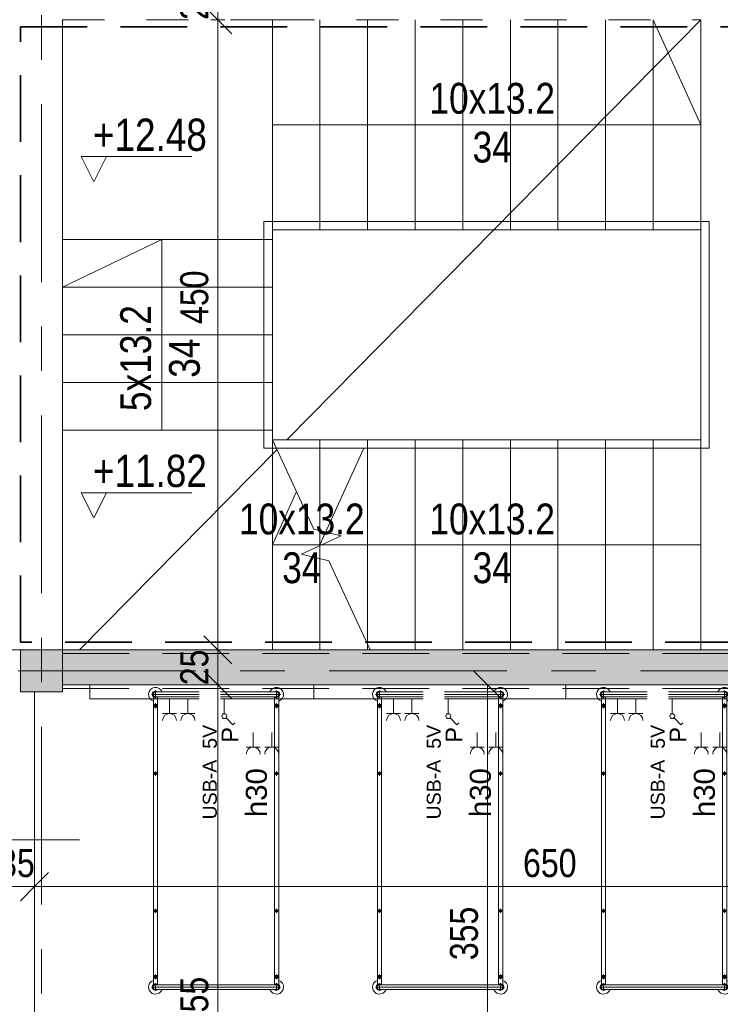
# Model space of a CAD drawing. Header units: centimetres. Extents: x -1631 to 21770, y -8842 to 3590.
# Tile 12 of 133: x -1228 to -728, y 1130 to 1833. Entities that reach past the tile are written whole.
import ezdxf

# ---------------------------------------------------------------- set-up
doc = ezdxf.new("R2010")
doc.units = ezdxf.units.CM
for name, pattern in [('Dash', [60, 30, -30]), ('Hidden', [71.4375, 47.625, -23.8125]), ('Oś', [222.25, 127, -31.75, 31.75, -31.75]), ('Ukryte', [71.438, 47.625, -23.813])]:
    doc.linetypes.add(name, pattern=pattern)
for name, color, linetype, lineweight in [('A-ANNO-DIMS', 211, 'Continuous', 13), ('A-ANNO-DIMS-100', 211, 'Continuous', 13), ('A-ANNO-NOTE', 131, 'Continuous', 9), ('A-AREA', 32, 'Continuous', 13), ('A-AREA-IDEN', 2, 'Continuous', 13), ('A-DETL', 90, 'Continuous', 9), ('A-DETL-HDLN', 90, 'Ukryte', 9), ('A-DETL-THIN', 151, 'Continuous', 9), ('A-FLOR', 192, 'Continuous', 13), ('A-GLAZ-IDEN', 152, 'Continuous', 13), ('A-WALL', 113, 'Continuous', 13), ('A-WALL-PATT', 111, 'Continuous', 13), ('G-ANNO-DIMS', 111, 'Continuous', 13), ('G-ANNO-TEXT', 231, 'Continuous', 13), ('I-FURN', 30, 'Continuous', 9), ('Q-SPCQ', 91, 'Continuous', 9), ('S-COLS', 52, 'Continuous', 13), ('S-GRID', 1, 'Continuous', 13), ('S-STRS', 31, 'Continuous', 13), ('S-STRS-MBND', 31, 'Continuous', 13)]:
    doc.layers.add(name, color=color, linetype=linetype, lineweight=lineweight)
doc.styles.add('Arial Narrow', font='ARIALN.TTF', dxfattribs={"height": 22})
doc.styles.add('Arial Narrow_2', font='ARIALN.TTF', dxfattribs={"height": 23})
doc.styles.add('Arial Narrow_5', font='ARIALN.TTF', dxfattribs={"height": 20})
doc.styles.add('Arial_11', font='arial.ttf', dxfattribs={"width": 0.85, "height": 23})
doc.styles.add('Arial_13', font='arial.ttf', dxfattribs={"height": 0.2})
doc.styles.add('Arial_4', font='arial.ttf', dxfattribs={"height": 10})
doc.styles.add('Arial_5', font='arial.ttf', dxfattribs={"height": 12})
doc.styles.add('Arial_6', font='arial.ttf', dxfattribs={"height": 15})
doc.dimstyles.new('Diagonal_1_100__0__wewnętrzne', dxfattribs={"dimscale": 30.48, "dimtxt": 20.468619, "dimasz": 0.656168, "dimexe": 0.164042, "dimexo": 0.0625, "dimgap": 0.032808, "dimtad": 1, "dimdec": 0, "dimdsep": 46, "dimtxsty": 'Arial Narrow_5', "dimblk1": 'OBLIQUE', "dimblk2": 'OBLIQUE', "dimsah": 1, "dimcen": 0.09, "dimazin": 0, "dimtfac": 1, "dimtdec": 4, "dimtix": 1, "dimtmove": 0, "dimatfit": 3, "dimfxl": 0, "dimtvp": 1, "dimtolj": 1, "dimtzin": 0, "dimarcsym": 0})
doc.dimstyles.new('Diagonal_1_100__0__wewnętrzne_2', dxfattribs={"dimscale": 30.48, "dimtxt": 20.468619, "dimasz": 0.656168, "dimexe": 0.164042, "dimexo": 0.0625, "dimgap": 0.032808, "dimtad": 1, "dimdec": 0, "dimdsep": 46, "dimtxsty": 'Arial Narrow_5', "dimblk1": 'OBLIQUE', "dimblk2": 'OBLIQUE', "dimsah": 1, "dimcen": 0.09, "dimazin": 0, "dimtfac": 1, "dimtdec": 4, "dimtix": 1, "dimtmove": 2, "dimatfit": 3, "dimfxl": 0, "dimtvp": 1, "dimtolj": 1, "dimtzin": 0, "dimarcsym": 0})

# ---------------------------------------------------------------- blocks, each defined once
blk = doc.blocks.new('M_Concrete-Square-Column - 300 x 300mm-1795931-6_piętro IV __13_80 m_ - stan projektowany')
at = {"layer": 'S-COLS', "lineweight": 9}
blk.add_hatch(color=254, dxfattribs=at).paths.add_polyline_path([(15, -15), (15, 15), (-15, 15), (-15, -15)], flags=0)
for p, q in [((15, 15), (-15, 15)), ((-15, 15), (-15, -15)), ((15, -15), (15, 15)), ((-15, -15), (15, -15))]:
    blk.add_line(p, q, dxfattribs=at)
blk = doc.blocks.new('łóżko 195x90 typ FAMED _102039_ - łóżko 195x90 typ FAMED _102039_-832813-6_piętro IV __13_80 m_ - stan projektowany')
at = {"layer": 'I-FURN'}
for p, q in [((-43.25, 102.02), (-43.25, 107.47)), ((-43.25, 106.45), (43.25, 106.45)), ((43.25, 102.02), (43.25, 107.47)), ((-45.98, 104.75), (45.97, 104.75)), ((-44.75, 103.1), (-44.75, -102.61)), ((-43.25, 103.05), (43.25, 103.05)), ((-41.75, -102.55), (-41.75, 103.1)), ((41.75, -102.61), (41.75, 103.05)), ((44.75, 103.1), (44.75, -102.61)), ((-45, 96.6), (-41.5, 96.6)), ((-43.25, 94.85), (-43.25, 98.35)), ((45, 96.6), (41.5, 96.6)), ((43.25, 94.85), (43.25, 98.35)), ((-43.25, 49.69), (-43.25, 46.69)), ((43.25, 49.69), (43.25, 46.69)), ((-44.75, 48.19), (-41.75, 48.19)), ((44.75, 48.19), (41.75, 48.19)), ((-43.25, -48.31), (-43.25, -51.31)), ((43.25, -48.31), (43.25, -51.31)), ((-44.75, -49.81), (-41.75, -49.81)), ((44.75, -49.81), (41.75, -49.81)), ((-45, -96.93), (-41.5, -96.93)), ((-43.25, -95.18), (-43.25, -98.68)), ((45, -96.93), (41.5, -96.93)), ((43.25, -95.18), (43.25, -98.68)), ((45.97, -104.25), (-45.98, -104.25)), ((-43.25, -101.53), (-43.25, -106.98)), ((-43.25, -102.55), (43.25, -102.55)), ((43.25, -101.53), (43.25, -106.98)), ((-43.25, -105.95), (43.25, -105.95))]:
    blk.add_line(p, q, dxfattribs=at)
for centre, radius in [((-43.25, 96.6), 1.25), ((-43.25, 96.6), 0.8), ((43.25, 96.6), 1.25), ((43.25, 96.6), 0.8), ((-43.25, 48.19), 1), ((43.25, 48.19), 1), ((-43.25, -49.81), 1), ((43.25, -49.81), 1), ((-43.25, -96.93), 1.25), ((-43.25, -96.93), 0.8), ((43.25, -96.93), 1.25), ((43.25, -96.93), 0.8)]:
    blk.add_circle(centre, radius, dxfattribs=at)
for centre, radius, start, end in [((-43.25, 104.75), 5, 19.87687, 252.5424), ((-43.25, 104.75), 2.23, 49.8221, 312.38874), ((-43.25, 104.75), 1.93, 62.02067, 297.97933), ((-43.25, 104.75), 1.7, 90, 270), ((43.25, 104.75), 5, 287.4576, 160.12313), ((43.25, 104.75), 2.23, 229.8221, 130.1779), ((43.25, 104.75), 1.93, 242.02067, 117.97933), ((43.25, 104.75), 1.7, 270, 90), ((-43.25, -104.25), 5, 107.4576, 340.12313), ((-43.25, -104.25), 2.23, 49.8221, 310.1779), ((-43.25, -104.25), 1.93, 62.02067, 297.97933), ((-43.25, -104.25), 1.7, 90, 270), ((43.25, -104.25), 5, 199.87687, 72.5424), ((43.25, -104.25), 2.23, 229.8221, 130.1779), ((43.25, -104.25), 1.93, 242.02067, 117.97933), ((43.25, -104.25), 1.7, 270, 90)]:
    blk.add_arc(centre, radius, start, end, dxfattribs=at)
blk = doc.blocks.new('Panel Gazowo Oswietleniowy 2 - Type 1-2423720-6_piętro IV __13_80 m_ - stan projektowany')
at = {"layer": 'Q-SPCQ'}
for p, q in [((-112.5, 56.83), (-102.5, 56.83)), ((-107.5, 56.83), (-107.5, 46.5)), ((-99.33, 56.83), (-89.33, 56.83)), ((-94.33, 56.83), (-94.33, 46.5)), ((47.5, 56.83), (57.5, 56.83)), ((52.5, 56.83), (52.5, 46.5)), ((60.67, 56.83), (70.67, 56.83)), ((65.67, 56.83), (65.67, 46.5)), ((-79.82, 40.93), (-81.13, 39.62)), ((-74.88, 35.98), (-79.82, 40.93)), ((80.18, 40.93), (78.87, 39.62)), ((85.12, 35.98), (80.18, 40.93)), ((-73.64, 22.5), (-73.64, 33)), ((-66.13, 32.83), (-56.13, 32.83)), ((-61.13, 32.83), (-61.13, 22.5)), ((-52.67, 32.83), (-42.67, 32.83)), ((-47.67, 32.83), (-47.67, 22.5)), ((-39.5, 32.83), (-29.5, 32.83)), ((-34.5, 32.83), (-34.5, 22.5)), ((86.36, 22.5), (86.36, 33)), ((93.87, 32.83), (103.87, 32.83)), ((98.87, 32.83), (98.87, 22.5)), ((107.33, 32.83), (117.33, 32.83)), ((112.33, 32.83), (112.33, 22.5)), ((120.5, 32.83), (130.5, 32.83)), ((125.5, 32.83), (125.5, 22.5)), ((-157.5, 12.5), (-157.5, 22.5)), ((-157.5, 22.5), (182.5, 22.5)), ((182.5, 22.5), (182.5, 12.5))]:
    blk.add_line(p, q, dxfattribs=at)
for centre in [(-73.64, 34.75), (86.36, 34.75)]:
    blk.add_circle(centre, 1.75, dxfattribs=at)
for centre, end in [((-107.5, 61.83), 0), ((-94.33, 61.83), 0), ((52.5, 61.83), 0), ((65.67, 61.83), 0), ((-61.13, 37.83), 360), ((-47.67, 37.83), 360), ((-34.5, 37.83), 360), ((98.87, 37.83), 360), ((112.33, 37.83), 360), ((125.5, 37.83), 360)]:
    blk.add_arc(centre, 5, 180, end, dxfattribs=at)
blk = doc.blocks.new('Spot Elevations - Kota wyk 2-385235-6_piętro IV __13_80 m_ - stan projektowany')
at = {"layer": 'G-ANNO-DIMS'}
for p, q in [((0, 0), (-0.09, 0.18)), ((-0.09, 0.18), (0.6992, 0.18)), ((0, 0), (0.09, 0.18))]:
    blk.add_line(p, q, dxfattribs=at)
blk = doc.blocks.new('DIMBLOCK36-6_piętro IV __13_80 m_ - stan projektowany')
at = {"layer": 'A-ANNO-DIMS-100', "transparency": 16777216}
for p, q in [((-893.96, 1358.33), (-903.96, 1368.33)), ((-898.96, 1358.33), (-888.96, 1358.33)), ((-893.96, 1358.33), (-898.96, 1358.33)), ((-893.96, 1003.33), (-893.96, 1358.33)), ((-893.96, 1358.33), (-883.96, 1348.33)), ((-893.96, 1003.33), (-903.96, 1013.33)), ((-898.96, 1003.33), (-888.96, 1003.33)), ((-893.96, 1003.33), (-898.96, 1003.33)), ((-893.96, 1003.33), (-883.96, 993.33))]:
    blk.add_line(p, q, dxfattribs=at)
at = {"layer": 'A-ANNO-DIMS-100', "color": 0, "transparency": 16777216, "insert": (-920.81, 1161.82), "char_height": 20, "width": 45.6158, "attachment_point": 1, "rotation": 90, "line_spacing_factor": 0.974696, "style": 'Arial Narrow_5'}
blk.add_mtext('355', dxfattribs=at)
blk = doc.blocks.new('_Oblique')
at = {"color": 0, "linetype": 'ByBlock', "lineweight": -2}
blk.add_line((-0.5, -0.5), (0.5, 0.5), dxfattribs=at)
blk = doc.blocks.new('DIMBLOCK81-6_piętro IV __13_80 m_ - stan projektowany')
at = {"layer": 'A-ANNO-DIMS-100', "transparency": 16777216}
for p, q in [((-1086.6, 1358.33), (-1096.6, 1368.33)), ((-1091.6, 1358.33), (-1081.6, 1358.33)), ((-1086.6, 1358.33), (-1091.6, 1358.33)), ((-1086.6, 903.33), (-1086.6, 1358.33)), ((-1086.6, 1358.33), (-1076.6, 1348.33)), ((-1086.6, 903.33), (-1096.6, 913.33)), ((-1091.6, 903.33), (-1081.6, 903.33)), ((-1086.6, 903.33), (-1091.6, 903.33)), ((-1086.6, 903.33), (-1076.6, 893.33))]:
    blk.add_line(p, q, dxfattribs=at)
at = {"layer": 'A-ANNO-DIMS-100', "color": 0, "transparency": 16777216, "insert": (-1113.45, 1111.82), "char_height": 20, "width": 45.6158, "attachment_point": 1, "rotation": 90, "line_spacing_factor": 0.974696, "style": 'Arial Narrow_5'}
blk.add_mtext('455', dxfattribs=at)
blk = doc.blocks.new('DIMBLOCK82-6_piętro IV __13_80 m_ - stan projektowany')
at = {"layer": 'A-ANNO-DIMS-100', "transparency": 16777216}
for p, q in [((-1086.6, 1383.33), (-1096.6, 1393.33)), ((-1091.6, 1383.33), (-1081.6, 1383.33)), ((-1086.6, 1383.33), (-1091.6, 1383.33)), ((-1086.6, 1358.33), (-1086.6, 1383.33)), ((-1086.6, 1383.33), (-1076.6, 1373.33)), ((-1086.6, 1358.33), (-1096.6, 1368.33)), ((-1091.6, 1358.33), (-1081.6, 1358.33)), ((-1086.6, 1358.33), (-1091.6, 1358.33)), ((-1086.6, 1358.33), (-1076.6, 1348.33))]:
    blk.add_line(p, q, dxfattribs=at)
at = {"layer": 'A-ANNO-DIMS-100', "color": 0, "transparency": 16777216, "insert": (-1113.45, 1358.15), "char_height": 20, "width": 30.4105, "attachment_point": 1, "rotation": 90, "line_spacing_factor": 0.974696, "style": 'Arial Narrow_5'}
blk.add_mtext('25', dxfattribs=at)
blk = doc.blocks.new('DIMBLOCK83-6_piętro IV __13_80 m_ - stan projektowany')
at = {"layer": 'A-ANNO-DIMS-100', "transparency": 16777216}
for p, q in [((-1086.6, 1833.33), (-1096.6, 1843.33)), ((-1091.6, 1833.33), (-1081.6, 1833.33)), ((-1086.6, 1833.33), (-1091.6, 1833.33)), ((-1086.6, 1383.33), (-1086.6, 1833.33)), ((-1086.6, 1833.33), (-1076.6, 1823.33)), ((-1086.6, 1383.33), (-1096.6, 1393.33)), ((-1091.6, 1383.33), (-1081.6, 1383.33)), ((-1086.6, 1383.33), (-1091.6, 1383.33)), ((-1086.6, 1383.33), (-1076.6, 1373.33))]:
    blk.add_line(p, q, dxfattribs=at)
at = {"layer": 'A-ANNO-DIMS-100', "color": 0, "transparency": 16777216, "insert": (-1113.45, 1616.05), "char_height": 20, "width": 45.6158, "attachment_point": 1, "rotation": 90, "line_spacing_factor": 0.974696, "style": 'Arial Narrow_5'}
blk.add_mtext('450', dxfattribs=at)
blk = doc.blocks.new('DIMBLOCK84-6_piętro IV __13_80 m_ - stan projektowany')
at = {"layer": 'A-ANNO-DIMS-100', "transparency": 16777216}
for p, q in [((-1086.6, 1858.33), (-1096.6, 1868.33)), ((-1091.6, 1858.33), (-1081.6, 1858.33)), ((-1086.6, 1858.33), (-1091.6, 1858.33)), ((-1086.6, 1833.33), (-1086.6, 1858.33)), ((-1086.6, 1858.33), (-1076.6, 1848.33)), ((-1086.6, 1833.33), (-1096.6, 1843.33)), ((-1091.6, 1833.33), (-1081.6, 1833.33)), ((-1086.6, 1833.33), (-1091.6, 1833.33)), ((-1086.6, 1833.33), (-1076.6, 1823.33))]:
    blk.add_line(p, q, dxfattribs=at)
at = {"layer": 'A-ANNO-DIMS-100', "color": 0, "transparency": 16777216, "insert": (-1113.45, 1833.15), "char_height": 20, "width": 30.4105, "attachment_point": 1, "rotation": 90, "line_spacing_factor": 0.974696, "style": 'Arial Narrow_5'}
blk.add_mtext('25', dxfattribs=at)
blk = doc.blocks.new('DIMBLOCK110-6_piętro IV __13_80 m_ - stan projektowany')
at = {"layer": 'A-ANNO-DIMS-100', "transparency": 16777216}
for p, q in [((-1217.62, 1214.34), (-1207.62, 1224.34)), ((-567.62, 1214.34), (-557.62, 1224.34)), ((-1217.62, 1209.34), (-1217.62, 1219.34)), ((-567.62, 1209.34), (-567.62, 1219.34)), ((-1217.62, 1214.34), (-1227.62, 1204.34)), ((-567.62, 1214.34), (-1217.62, 1214.34)), ((-1217.62, 1214.34), (-1217.62, 1209.34)), ((-567.62, 1214.34), (-577.62, 1204.34)), ((-567.62, 1214.34), (-567.62, 1209.34))]:
    blk.add_line(p, q, dxfattribs=at)
at = {"layer": 'A-ANNO-DIMS-100', "color": 0, "transparency": 16777216, "insert": (-868.57, 1241.19), "char_height": 20, "width": 45.6158, "attachment_point": 1, "line_spacing_factor": 0.974696, "style": 'Arial Narrow_5'}
blk.add_mtext('650', dxfattribs=at)
blk = doc.blocks.new('DIMBLOCK111-6_piętro IV __13_80 m_ - stan projektowany')
at = {"layer": 'A-ANNO-DIMS-100', "transparency": 16777216}
for p, q in [((-1252.62, 1214.34), (-1242.62, 1224.34)), ((-1217.62, 1214.34), (-1207.62, 1224.34)), ((-1252.62, 1209.34), (-1252.62, 1219.34)), ((-1217.62, 1209.34), (-1217.62, 1219.34)), ((-1252.62, 1214.34), (-1262.62, 1204.34)), ((-1217.62, 1214.34), (-1252.62, 1214.34)), ((-1252.62, 1214.34), (-1252.62, 1209.34)), ((-1217.62, 1214.34), (-1227.62, 1204.34)), ((-1217.62, 1214.34), (-1217.62, 1209.34))]:
    blk.add_line(p, q, dxfattribs=at)
at = {"layer": 'A-ANNO-DIMS-100', "color": 0, "transparency": 16777216, "insert": (-1242.82, 1241.19), "char_height": 20, "width": 30.4105, "attachment_point": 1, "line_spacing_factor": 0.974696, "style": 'Arial Narrow_5'}
blk.add_mtext('35', dxfattribs=at)
blk = doc.blocks.new('Okno_LD_typ 100 - metka _ wys_parapetu-2491833-6_piętro IV __13_80 m_ - stan projektowany')
at = {"layer": 'A-GLAZ-IDEN'}
blk.add_line((0, 1.8925), (0, -0.3919), dxfattribs=at)
blk.add_circle((0, -0.0919), 0.3, dxfattribs=at)
at = {"layer": 'A-GLAZ-IDEN', "insert": (0.4711, 0.6634), "char_height": 0.2, "width": 0.48783, "attachment_point": 3, "rotation": 90, "line_spacing_factor": 0.936439, "style": 'Arial_13', "bg_fill": 3, "box_fill_scale": 1.25, "bg_fill_color": 256, "bg_fill_true_color": 13158600, "bg_fill_transparency": 0}
blk.add_mtext('\\pt1.27,2.54,3.81,5.08,6.35,7.62,8.89,10.16,11.43,12.7,13.97,15.24,16.51,17.78,19.05,20.32,21.59,22.86,24.13,25.4,26.67,27.94,29.21,30.48,31.75,33.02,34.29,35.56,36.83,38.1,39.37,40.64;hp= ', dxfattribs=at)

msp = doc.modelspace()

# ---------------------------------------------------------------- hatches: boundary and pattern name
at = {"layer": 'A-WALL-PATT'}
msp.add_hatch(color=9, dxfattribs=at).paths.add_polyline_path([(-627.62, 1358.33), (-627.62, 1383.33), (-1197.62, 1383.33), (-1197.62, 1358.33), (-628.34, 1358.33)], flags=0)

# ---------------------------------------------------------------- linework, layer by layer
at = {"layer": 'A-AREA', "lineweight": 9}
for p, q in [((-1037.41, 1533.33), (-741.62, 1833.33)), ((-1185.3, 1383.33), (-1044.34, 1526.29))]:
    msp.add_line(p, q, dxfattribs=at)
at = {"layer": 'A-DETL', "linetype": 'Hidden', "lineweight": 35}
for p, q in [((-1227.62, 1828.33), (-576.62, 1828.33)), ((-1227.62, 1388.83), (-1227.62, 1828.33)), ((-576.62, 1388.83), (-1227.62, 1388.83))]:
    msp.add_line(p, q, dxfattribs=at)
at = {"layer": 'A-DETL-HDLN'}
msp.add_line((-1197.62, 1380.83), (1172.38, 1380.83), dxfattribs=at)
at = {"layer": 'A-DETL-THIN'}
for p, q in [((-775.62, 1833.33), (-741.62, 1758.33)), ((-1047.62, 1758.33), (-741.62, 1758.33)), ((-741.62, 1758.33), (-775.62, 1758.33)), ((-1053.62, 1527.33), (-1053.62, 1689.33)), ((-1053.62, 1689.33), (-735.62, 1689.33)), ((-735.62, 1689.33), (-735.62, 1527.33)), ((-1047.62, 1683.33), (-741.62, 1683.33)), ((-1047.62, 1533.33), (-1047.62, 1683.33)), ((-741.62, 1683.33), (-741.62, 1533.33)), ((-741.62, 1683.33), (-741.62, 1533.33)), ((-1126.62, 1676.33), (-1197.62, 1642.33)), ((-1126.62, 1540.33), (-1126.62, 1676.33)), ((-741.62, 1533.33), (-1047.62, 1533.33)), ((-735.62, 1527.33), (-1053.62, 1527.33)), ((-1013.62, 1458.33), (-982.34, 1527.33)), ((-1047.62, 1458.33), (-1030.28, 1496.58)), ((-1013.62, 1458.33), (-1047.62, 1458.33)), ((-741.62, 1458.33), (-1013.62, 1458.33))]:
    msp.add_line(p, q, dxfattribs=at)
at = {"layer": 'A-FLOR', "lineweight": 9}
msp.add_line((-741.62, 1833.33), (-741.62, 1533.33), dxfattribs=at)
at = {"layer": 'A-WALL', "lineweight": 9}
for p, q in [((-1227.62, 1383.33), (-1238.62, 1383.33)), ((-627.62, 1383.33), (-1197.62, 1383.33)), ((-1197.62, 1358.33), (-627.62, 1358.33)), ((-1217.62, 1353.33), (-1217.62, 903.33))]:
    msp.add_line(p, q, dxfattribs=at)
at = {"layer": 'S-GRID', "linetype": 'Oś'}
for p, q in [((-1212.62, 2884.27), (-1212.62, 27.13)), ((1342.46, 1368.33), (-1368.76, 1368.33))]:
    msp.add_line(p, q, dxfattribs=at)
at = {"layer": 'S-STRS', "lineweight": 9}
for p, q in [((-1197.62, 1833.33), (-1197.62, 1676.33)), ((-1047.62, 1833.33), (-1047.62, 1683.33)), ((-1047.62, 1833.33), (-1047.62, 1683.33)), ((-1013.62, 1833.33), (-1013.62, 1683.33)), ((-1013.62, 1833.33), (-1013.62, 1683.33)), ((-979.62, 1833.33), (-979.62, 1683.33)), ((-979.62, 1833.33), (-979.62, 1683.33)), ((-945.62, 1833.33), (-945.62, 1683.33)), ((-945.62, 1833.33), (-945.62, 1683.33)), ((-911.62, 1833.33), (-911.62, 1683.33)), ((-911.62, 1833.33), (-911.62, 1683.33)), ((-877.62, 1833.33), (-877.62, 1683.33)), ((-877.62, 1833.33), (-877.62, 1683.33)), ((-843.62, 1833.33), (-843.62, 1683.33)), ((-843.62, 1833.33), (-843.62, 1683.33)), ((-809.62, 1833.33), (-809.62, 1683.33)), ((-809.62, 1833.33), (-809.62, 1683.33)), ((-775.62, 1833.33), (-775.62, 1683.33)), ((-775.62, 1833.33), (-775.62, 1683.33)), ((-741.62, 1833.33), (-741.62, 1683.33)), ((-1047.62, 1676.33), (-1047.62, 1683.33)), ((-1047.62, 1683.33), (-1013.62, 1683.33)), ((-1013.62, 1683.33), (-979.62, 1683.33)), ((-979.62, 1683.33), (-945.62, 1683.33)), ((-945.62, 1683.33), (-911.62, 1683.33)), ((-911.62, 1683.33), (-877.62, 1683.33)), ((-877.62, 1683.33), (-843.62, 1683.33)), ((-843.62, 1683.33), (-809.62, 1683.33)), ((-809.62, 1683.33), (-775.62, 1683.33)), ((-775.62, 1683.33), (-741.62, 1683.33)), ((-1197.62, 1676.33), (-1047.62, 1676.33)), ((-1197.62, 1642.33), (-1197.62, 1676.33)), ((-1197.62, 1676.33), (-1047.62, 1676.33)), ((-1047.62, 1642.33), (-1047.62, 1676.33)), ((-1197.62, 1608.33), (-1197.62, 1642.33)), ((-1197.62, 1642.33), (-1047.62, 1642.33)), ((-1197.62, 1642.33), (-1047.62, 1642.33)), ((-1047.62, 1608.33), (-1047.62, 1642.33)), ((-1197.62, 1574.33), (-1197.62, 1608.33)), ((-1197.62, 1608.33), (-1047.62, 1608.33)), ((-1197.62, 1608.33), (-1047.62, 1608.33)), ((-1047.62, 1574.33), (-1047.62, 1608.33)), ((-1197.62, 1540.33), (-1197.62, 1574.33)), ((-1197.62, 1574.33), (-1047.62, 1574.33)), ((-1197.62, 1574.33), (-1047.62, 1574.33)), ((-1047.62, 1540.33), (-1047.62, 1574.33)), ((-1197.62, 1540.33), (-1197.62, 1383.33)), ((-1197.62, 1540.33), (-1047.62, 1540.33)), ((-1197.62, 1540.33), (-1047.62, 1540.33)), ((-1047.62, 1533.33), (-1047.62, 1540.33)), ((-1047.62, 1383.33), (-1047.62, 1533.33)), ((-1047.62, 1383.33), (-1047.62, 1533.33)), ((-1013.62, 1533.33), (-1047.62, 1533.33)), ((-979.62, 1533.33), (-1013.62, 1533.33)), ((-1013.62, 1468.61), (-1013.62, 1533.33)), ((-1013.62, 1468.61), (-1013.62, 1533.33)), ((-945.62, 1533.33), (-979.62, 1533.33)), ((-979.62, 1387.5), (-979.62, 1533.33)), ((-979.62, 1387.5), (-979.62, 1533.33)), ((-911.62, 1533.33), (-945.62, 1533.33)), ((-945.62, 1383.33), (-945.62, 1533.33)), ((-945.62, 1383.33), (-945.62, 1533.33)), ((-877.62, 1533.33), (-911.62, 1533.33)), ((-911.62, 1383.33), (-911.62, 1533.33)), ((-911.62, 1383.33), (-911.62, 1533.33)), ((-843.62, 1533.33), (-877.62, 1533.33)), ((-877.62, 1383.33), (-877.62, 1533.33)), ((-877.62, 1383.33), (-877.62, 1533.33)), ((-809.62, 1533.33), (-843.62, 1533.33)), ((-843.62, 1383.33), (-843.62, 1533.33)), ((-843.62, 1383.33), (-843.62, 1533.33)), ((-775.62, 1533.33), (-809.62, 1533.33)), ((-809.62, 1383.33), (-809.62, 1533.33)), ((-809.62, 1383.33), (-809.62, 1533.33)), ((-741.62, 1533.33), (-775.62, 1533.33)), ((-775.62, 1383.33), (-775.62, 1533.33)), ((-775.62, 1383.33), (-775.62, 1533.33)), ((-741.62, 1383.33), (-741.62, 1533.33)), ((-741.62, 1383.33), (-741.62, 1533.33)), ((-1013.62, 1457.87), (-1013.62, 1468.61)), ((-1013.62, 1457.87), (-1013.62, 1468.61)), ((-1013.62, 1448.52), (-1013.62, 1457.87)), ((-1013.62, 1448.52), (-1013.62, 1457.87)), ((-1013.62, 1383.33), (-1013.62, 1448.52)), ((-1013.62, 1383.33), (-1013.62, 1448.52)), ((-979.62, 1383.33), (-979.62, 1387.5)), ((-979.62, 1383.33), (-979.62, 1387.5))]:
    msp.add_line(p, q, dxfattribs=at)
at = {"layer": 'S-STRS-MBND', "linetype": 'Dash', "lineweight": 9}
for p, q in [((-1197.62, 1833.33), (-1197.62, 1676.33)), ((-1047.62, 1833.33), (-1197.62, 1833.33)), ((-1047.62, 1833.33), (-1047.62, 1683.33)), ((-1047.62, 1833.33), (-741.62, 1833.33)), ((-1047.62, 1833.33), (-1047.62, 1683.33)), ((-1013.62, 1833.33), (-1013.62, 1683.33)), ((-1013.62, 1833.33), (-1013.62, 1683.33)), ((-979.62, 1833.33), (-979.62, 1683.33)), ((-979.62, 1833.33), (-979.62, 1683.33)), ((-945.62, 1833.33), (-945.62, 1683.33)), ((-945.62, 1833.33), (-945.62, 1683.33)), ((-911.62, 1833.33), (-911.62, 1683.33)), ((-911.62, 1833.33), (-911.62, 1683.33)), ((-877.62, 1833.33), (-877.62, 1683.33)), ((-877.62, 1833.33), (-877.62, 1683.33)), ((-843.62, 1833.33), (-843.62, 1683.33)), ((-843.62, 1833.33), (-843.62, 1683.33)), ((-809.62, 1833.33), (-809.62, 1683.33)), ((-809.62, 1833.33), (-809.62, 1683.33)), ((-775.62, 1833.33), (-775.62, 1683.33)), ((-775.62, 1833.33), (-775.62, 1683.33)), ((-741.62, 1833.33), (-741.62, 1683.33)), ((-1047.62, 1676.33), (-1047.62, 1683.33)), ((-1047.62, 1683.33), (-741.62, 1683.33)), ((-1197.62, 1676.33), (-1047.62, 1676.33)), ((-1197.62, 1540.33), (-1197.62, 1676.33)), ((-1197.62, 1676.33), (-1047.62, 1676.33)), ((-1047.62, 1540.33), (-1047.62, 1676.33)), ((-1197.62, 1642.33), (-1047.62, 1642.33)), ((-1197.62, 1642.33), (-1047.62, 1642.33)), ((-1197.62, 1608.33), (-1047.62, 1608.33)), ((-1197.62, 1608.33), (-1047.62, 1608.33)), ((-1197.62, 1574.33), (-1047.62, 1574.33)), ((-1197.62, 1574.33), (-1047.62, 1574.33)), ((-1197.62, 1540.33), (-1197.62, 1383.33)), ((-1197.62, 1540.33), (-1047.62, 1540.33)), ((-1197.62, 1540.33), (-1047.62, 1540.33)), ((-1047.62, 1533.33), (-1047.62, 1540.33)), ((-1047.62, 1383.33), (-1047.62, 1533.33)), ((-1047.62, 1383.33), (-1047.62, 1533.33)), ((-1013.62, 1457.87), (-1013.62, 1468.61)), ((-1013.62, 1457.87), (-1013.62, 1468.61)), ((-1013.62, 1383.33), (-1013.62, 1448.52)), ((-1013.62, 1383.33), (-1013.62, 1448.52)), ((-979.62, 1383.33), (-979.62, 1387.5)), ((-979.62, 1383.33), (-979.62, 1387.5)), ((-1197.62, 1383.33), (-1047.62, 1383.33)), ((-1016.71, 1383.33), (-1047.62, 1383.33))]:
    msp.add_line(p, q, dxfattribs=at)
at = {"layer": 'S-STRS-MBND', "lineweight": 9}
for p, q in [((-1047.62, 1533.33), (-1017.93, 1469.65)), ((-1017.93, 1469.65), (-998.49, 1464.93)), ((-998.49, 1464.93), (-1026.81, 1451.72)), ((-1026.81, 1451.72), (-1007.37, 1447)), ((-1007.37, 1447), (-977.68, 1383.33))]:
    msp.add_line(p, q, dxfattribs=at)

# ---------------------------------------------------------------- block references
at = {"layer": 'G-ANNO-DIMS', "xscale": 99.99999999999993, "yscale": 99.99999999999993, "zscale": 99.99999999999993}
for p in [(-1175.16, 1717.59), (-1175.16, 1477.59)]:
    msp.add_blockref('Spot Elevations - Kota wyk 2-385235-6_piętro IV __13_80 m_ - stan projektowany', p, dxfattribs=at)
at = {"layer": 'I-FURN'}
for p in [(-1087.87, 1246.88), (-927.87, 1246.88), (-767.87, 1246.88)]:
    msp.add_blockref('łóżko 195x90 typ FAMED _102039_ - łóżko 195x90 typ FAMED _102039_-832813-6_piętro IV __13_80 m_ - stan projektowany', p, dxfattribs=at)
at = {"layer": 'Q-SPCQ', "rotation": 180}
for p in [(-995.62, 1370.83), (-835.62, 1370.83)]:
    msp.add_blockref('Panel Gazowo Oswietleniowy 2 - Type 1-2423720-6_piętro IV __13_80 m_ - stan projektowany', p, dxfattribs=at)
at = {"layer": 'S-COLS', "lineweight": 9}
msp.add_blockref('M_Concrete-Square-Column - 300 x 300mm-1795931-6_piętro IV __13_80 m_ - stan projektowany', (-1212.62, 1368.33), dxfattribs=at)

# ---------------------------------------------------------------- texts
at = {"layer": 'A-AREA-IDEN', "insert": (-806.37, 1063.35), "char_height": 23, "width": 156.91, "attachment_point": 7, "line_spacing_factor": 0.936439, "style": 'Arial_11'}
msp.add_mtext('\\pt84.99995,169.9999,255.00008,340.00003,424.99998,509.99993,595.00011,680.00006,765.00001,849.99996,934.99991,1020.00009,1105.00004,1189.99999,1274.99994,1359.99989,1445.00007,1530.00002,1614.99997,1699.99992,1785.0001,1870.00005,1955,2039.99995,2124.9999,2210.00008,2295.00003,2379.99998,2464.99993,2550.00011,2635.00006,2720.00001;Pok. łóżkowy\\P3os.', dxfattribs=at)
at = {"layer": 'G-ANNO-DIMS', "char_height": 23, "width": 97.4494, "attachment_point": 1, "line_spacing_factor": 0.974696, "style": 'Arial Narrow_2'}
for s, insert in [('+12.48', (-1175.76, 1762.69)), ('+11.82', (-1175.76, 1522.69))]:
    msp.add_mtext(s, dxfattribs=dict(at, insert=insert))
at = {"layer": 'G-ANNO-TEXT', "color": 7, "char_height": 22, "width": 89.486, "attachment_point": 2, "line_spacing_factor": 0.949189, "style": 'Arial Narrow'}
for insert in [(-890.59, 1788.19), (-1026.59, 1487.84), (-890.59, 1487.84)]:
    msp.add_mtext('\\pt127.00006,253.9999,380.99996,508.00002,635.00008,761.99992,888.99998,1016.00004,1143.0001,1269.99994,1397,1524.00006,1650.9999,1777.99996,1905.00002,2032.00008,2158.99992,2285.99998,2413.00004,2540.0001,2666.99994,2794,2921.00006,3047.9999,3174.99996,3302.00002,3429.00008,3555.99992,3682.99998,3810.00004,3937.0001,4063.99994;10x13.2\\P34', dxfattribs=dict(at, insert=insert))
at = {"layer": 'G-ANNO-TEXT', "color": 7, "insert": (-1156.29, 1591.7), "char_height": 22, "width": 75.548, "attachment_point": 2, "rotation": 90, "line_spacing_factor": 0.949189, "style": 'Arial Narrow'}
msp.add_mtext('\\pt127.00006,253.9999,380.99996,508.00002,635.00008,761.99992,888.99998,1016.00004,1143.0001,1269.99994,1397,1524.00006,1650.9999,1777.99996,1905.00002,2032.00008,2158.99992,2285.99998,2413.00004,2540.0001,2666.99994,2794,2921.00006,3047.9999,3174.99996,3302.00002,3429.00008,3555.99992,3682.99998,3810.00004,3937.0001,4063.99994;5x13.2\\P34', dxfattribs=at)

# ---------------------------------------------------------------- dimensions: what is measured, and where the dimension line sits
at = {"layer": 'A-ANNO-DIMS'}
dim = msp.add_linear_dim(base=(-1086.6, 1858.33), p1=(-1091.6, 1833.33), p2=(-1091.6, 1858.33), angle=90, dimstyle='Diagonal_1_100__0__wewnętrzne', override={"dimpost": '<>', "dimfxl": 25}, dxfattribs=at)
dim.commit()
dim.dimension.update_dxf_attribs({"geometry": 'DIMBLOCK84-6_piętro IV __13_80 m_ - stan projektowany', "text_midpoint": (-1097.81, 1845.83)})
dim = msp.add_linear_dim(base=(-1086.6, 1833.33), p1=(-1091.6, 1383.33), p2=(-1091.6, 1833.33), angle=90, dimstyle='Diagonal_1_100__0__wewnętrzne_2', override={"dimpost": '<>', "dimfxl": 450}, dxfattribs=at)
dim.commit()
dim.dimension.update_dxf_attribs({"geometry": 'DIMBLOCK83-6_piętro IV __13_80 m_ - stan projektowany', "text_midpoint": (-1100.12, 1638.85), "dimtype": 160, "text_rotation": 90})
dim = msp.add_linear_dim(base=(-1252.62, 1214.34), p1=(-1217.62, 1209.34), p2=(-1252.62, 1209.34), dimstyle='Diagonal_1_100__0__wewnętrzne_2', override={"dimpost": '<>', "dimfxl": 35}, dxfattribs=at)
dim.commit()
dim.dimension.update_dxf_attribs({"geometry": 'DIMBLOCK111-6_piętro IV __13_80 m_ - stan projektowany', "text_midpoint": (-1227.62, 1227.86), "dimtype": 160, "text_rotation": 360})

# ---------------------------------------------------------------- next in the draw order: texts
at = {"layer": 'A-ANNO-NOTE', "lineweight": 13, "rotation": 90, "line_spacing_factor": 0.936439, "bg_fill": 3, "box_fill_scale": 1.25, "bg_fill_color": 256, "bg_fill_true_color": 13158600, "bg_fill_transparency": 0}
for s, insert, char_height, width, attachment_point, style in [('\\pt127,254,381,508,635,762,889,1016,1143,1270,1397,1524,1651,1778,1905,2032,2159,2286,2413,2540,2667,2794,2921,3048,3175,3302,3429,3556,3683,3810,3937,4064;USB-A  5V', (-1092.25, 1296.09), 10, 113.1, 5, 'Arial_4'), ('\\pt127,254,381,508,635,762,889,1016,1143,1270,1397,1524,1651,1778,1905,2032,2159,2286,2413,2540,2667,2794,2921,3048,3175,3302,3429,3556,3683,3810,3937,4064;USB-A  5V', (-932.25, 1296.09), 10, 113.1, 5, 'Arial_4'), ('\\pt127,254,381,508,635,762,889,1016,1143,1270,1397,1524,1651,1778,1905,2032,2159,2286,2413,2540,2667,2794,2921,3048,3175,3302,3429,3556,3683,3810,3937,4064;USB-A  5V', (-772.25, 1296.09), 10, 113.1, 5, 'Arial_4'), ('\\pt127.00005,253.99995,381,508.00005,634.99995,762,889.00005,1015.99995,1143,1270.00005,1396.99995,1524,1651.00005,1777.99995,1905,2032.00005,2158.99995,2286,2413.00005,2539.99995,2667,2794.00005,2920.99995,3048,3175.00005,3301.99995,3429,3556.00005,3682.99995,3810,3937.00005,4063.99995;h30', (-1066.55, 1263.98), 15, 36.764, 1, 'Arial_6'), ('\\pt127.00005,253.99995,381,508.00005,634.99995,762,889.00005,1015.99995,1143,1270.00005,1396.99995,1524,1651.00005,1777.99995,1905,2032.00005,2158.99995,2286,2413.00005,2539.99995,2667,2794.00005,2920.99995,3048,3175.00005,3301.99995,3429,3556.00005,3682.99995,3810,3937.00005,4063.99995;h30', (-906.55, 1263.98), 15, 36.764, 1, 'Arial_6'), ('\\pt127.00005,253.99995,381,508.00005,634.99995,762,889.00005,1015.99995,1143,1270.00005,1396.99995,1524,1651.00005,1777.99995,1905,2032.00005,2158.99995,2286,2413.00005,2539.99995,2667,2794.00005,2920.99995,3048,3175.00005,3301.99995,3429,3556.00005,3682.99995,3810,3937.00005,4063.99995;h30', (-746.55, 1263.98), 15, 36.764, 1, 'Arial_6')]:
    msp.add_mtext(s, dxfattribs=dict(at, insert=insert, char_height=char_height, width=width, attachment_point=attachment_point, style=style))

# ---------------------------------------------------------------- next in the draw order: texts
at = {"layer": 'A-ANNO-NOTE', "lineweight": 13, "char_height": 12, "width": 12.019, "attachment_point": 5, "rotation": 90, "line_spacing_factor": 0.936439, "style": 'Arial_5'}
for insert in [(-1077.87, 1322.73), (-917.87, 1322.73), (-757.87, 1322.73)]:
    msp.add_mtext('\\pt126.99996,254.00004,381,507.99996,635.00004,762,888.99996,1016.00004,1143,1269.99996,1397.00004,1524,1650.99996,1778.00004,1905,2031.99996,2159.00004,2286,2412.99996,2540.00004,2667,2793.99996,2921.00004,3048,3174.99996,3302.00004,3429,3555.99996,3683.00004,3810,3936.99996,4064.00004;P', dxfattribs=dict(at, insert=insert))
at = {"layer": 'A-ANNO-NOTE', "lineweight": 13, "insert": (-906.55, 1263.98), "char_height": 15, "width": 36.764, "attachment_point": 1, "rotation": 90, "line_spacing_factor": 0.936439, "style": 'Arial_6', "bg_fill": 3, "box_fill_scale": 1.25, "bg_fill_color": 256, "bg_fill_true_color": 13158600, "bg_fill_transparency": 0}
msp.add_mtext('\\pt127.00005,253.99995,381,508.00005,634.99995,762,889.00005,1015.99995,1143,1270.00005,1396.99995,1524,1651.00005,1777.99995,1905,2032.00005,2158.99995,2286,2413.00005,2539.99995,2667,2794.00005,2920.99995,3048,3175.00005,3301.99995,3429,3556.00005,3682.99995,3810,3937.00005,4063.99995;h30', dxfattribs=at)

# ---------------------------------------------------------------- next in the draw order: dimensions: what is measured, and where the dimension line sits
at = {"layer": 'A-ANNO-DIMS'}
for base, p1, p2, override, picture, middle in [((-1086.6, 1383.33), (-1091.6, 1358.33), (-1091.6, 1383.33), {"dimpost": '<>', "dimfxl": 25}, 'DIMBLOCK82-6_piętro IV __13_80 m_ - stan projektowany', (-1097.81, 1370.83)), ((-1086.6, 1358.33), (-1091.6, 903.33), (-1091.6, 1358.33), {"dimpost": '<>', "dimfxl": 455}, 'DIMBLOCK81-6_piętro IV __13_80 m_ - stan projektowany', (-1097.77, 1130.83))]:
    dim = msp.add_linear_dim(base=base, p1=p1, p2=p2, angle=90, dimstyle='Diagonal_1_100__0__wewnętrzne', override=override, dxfattribs=at)
    dim.commit()
    dim.dimension.update_dxf_attribs({"geometry": picture, "text_midpoint": middle})

# ---------------------------------------------------------------- next in the draw order: texts
at = {"layer": 'A-ANNO-NOTE', "lineweight": 13, "insert": (-932.25, 1296.09), "char_height": 10, "width": 113.1, "attachment_point": 5, "rotation": 90, "line_spacing_factor": 0.936439, "style": 'Arial_4', "bg_fill": 3, "box_fill_scale": 1.25, "bg_fill_color": 256, "bg_fill_true_color": 13158600, "bg_fill_transparency": 0}
msp.add_mtext('\\pt127,254,381,508,635,762,889,1016,1143,1270,1397,1524,1651,1778,1905,2032,2159,2286,2413,2540,2667,2794,2921,3048,3175,3302,3429,3556,3683,3810,3937,4064;USB-A  5V', dxfattribs=at)

# ---------------------------------------------------------------- next in the draw order: dimensions: what is measured, and where the dimension line sits
at = {"layer": 'A-ANNO-DIMS'}
dim = msp.add_linear_dim(base=(-893.96, 1358.33), p1=(-898.96, 1003.33), p2=(-898.96, 1358.33), angle=90, dimstyle='Diagonal_1_100__0__wewnętrzne', override={"dimpost": '<>', "dimfxl": 355}, dxfattribs=at)
dim.commit()
dim.dimension.update_dxf_attribs({"geometry": 'DIMBLOCK36-6_piętro IV __13_80 m_ - stan projektowany', "text_midpoint": (-905.17, 1180.83)})

# ---------------------------------------------------------------- next in the draw order: linework, layer by layer
at = {"layer": 'A-DETL-HDLN'}
msp.add_line((-1197.62, 1355.83), (1172.38, 1355.83), dxfattribs=at)

# ---------------------------------------------------------------- next in the draw order: texts
at = {"layer": 'A-ANNO-NOTE', "lineweight": 13, "insert": (-917.87, 1322.73), "char_height": 12, "width": 12.019, "attachment_point": 5, "rotation": 90, "line_spacing_factor": 0.936439, "style": 'Arial_5'}
msp.add_mtext('\\pt126.99996,254.00004,381,507.99996,635.00004,762,888.99996,1016.00004,1143,1269.99996,1397.00004,1524,1650.99996,1778.00004,1905,2031.99996,2159.00004,2286,2412.99996,2540.00004,2667,2793.99996,2921.00004,3048,3174.99996,3302.00004,3429,3555.99996,3683.00004,3810,3936.99996,4064.00004;P', dxfattribs=at)

# ---------------------------------------------------------------- next in the draw order: dimensions: what is measured, and where the dimension line sits
at = {"layer": 'A-ANNO-DIMS'}
dim = msp.add_linear_dim(base=(-1217.62, 1214.34), p1=(-567.62, 1209.34), p2=(-1217.62, 1209.34), dimstyle='Diagonal_1_100__0__wewnętrzne_2', override={"dimpost": '<>', "dimfxl": 650}, dxfattribs=at)
dim.commit()
dim.dimension.update_dxf_attribs({"geometry": 'DIMBLOCK110-6_piętro IV __13_80 m_ - stan projektowany', "text_midpoint": (-845.76, 1227.86), "dimtype": 160, "text_rotation": 360})

# ---------------------------------------------------------------- next in the draw order: block references
at = {"layer": 'A-GLAZ-IDEN', "xscale": 99.99999999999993, "yscale": 99.99999999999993, "zscale": 99.99999999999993, "rotation": 270.0000000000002}
msp.add_blockref('Okno_LD_typ 100 - metka _ wys_parapetu-2491833-6_piętro IV __13_80 m_ - stan projektowany', (-1374.73, 1247.83), dxfattribs=at)

doc.saveas('drawing.dxf')
